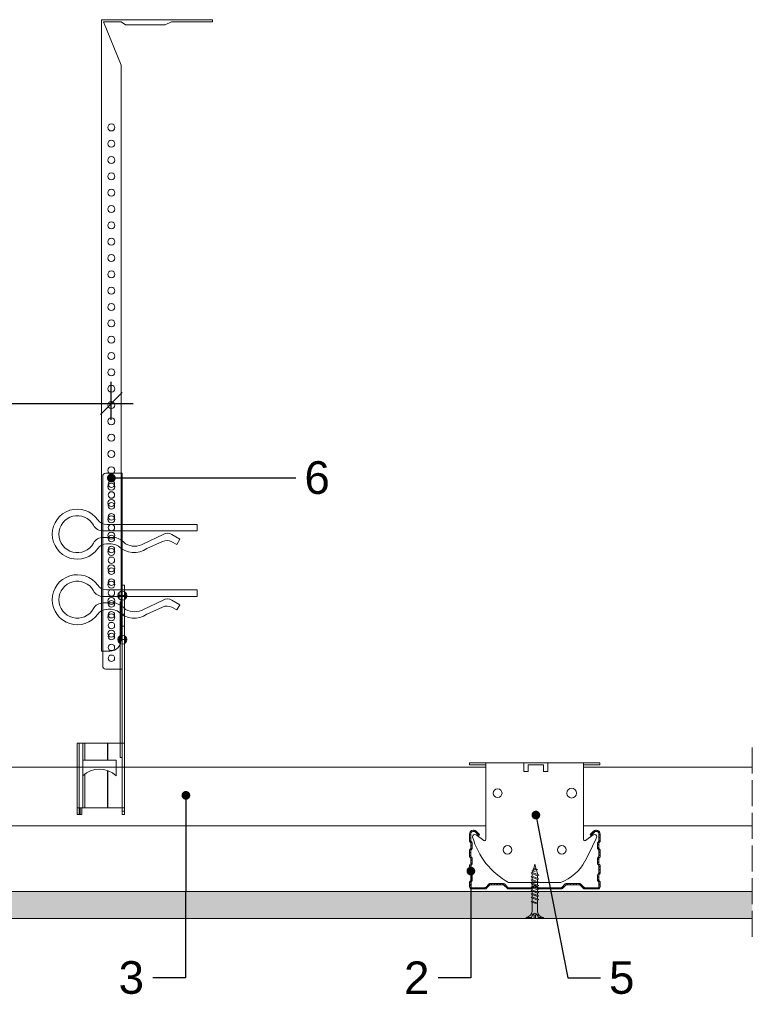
# Model space of a CAD drawing. Header units: millimetres. Extents: x -295 to 1938, y -1476 to -726.
# Tile 3 of 6: x 42 to 379, y -1179 to -726. Entities that reach past the tile are written whole.
import ezdxf
from ezdxf import colors
from ezdxf.entities.mleader import LeaderData, LeaderLine
from ezdxf.math import Vec2, Vec3

# ---------------------------------------------------------------- set-up
doc = ezdxf.new("R2010")
doc.units = ezdxf.units.MM
doc.linetypes.add('ACAD_ISO02W100', pattern=[15, 12, -3])
doc.layers.get('0').update_dxf_attribs({"lineweight": 5})
doc.layers.get('Defpoints').update_dxf_attribs({"lineweight": 9})
for name, color, linetype, lineweight in [('_RIGIPS AKCESORIA', 7, 'Continuous', 5), ('_RIGIPS G-K', 7, 'Continuous', 9), ('_RIGIPS PROFIL', 7, 'Continuous', 9), ('_RIGIPS PŁYTA', 7, 'Continuous', 9), ('PRZERYWANA', 7, 'ACAD_ISO02W100', 9)]:
    doc.layers.add(name, color=color, linetype=linetype, lineweight=lineweight)
doc.styles.get("Standard").update_dxf_attribs({"font": 'arial.ttf'})
doc.dimstyles.new('Rigips', dxfattribs={"dimtxt": 10, "dimasz": 10, "dimexe": 10, "dimexo": 0.625, "dimtad": 1, "dimtxsty": 'Standard', "dimblk": 'OBLIQUE', "dimcen": 2.5, "dimdle": 10, "dimadec": 0, "dimazin": 0, "dimtfac": 1, "dimtmove": 0, "dimatfit": 3, "dimldrblk": 'DOT', "dimfxl": 1, "dimarcsym": 0})

# ---------------------------------------------------------------- blocks, each defined once
blk = doc.blocks.new('_Dot')
at = {"color": 0, "linetype": 'ByBlock', "lineweight": -2}
blk.add_line((-0.5, 0), (-1, 0), dxfattribs=at)
at = {"color": 0, "linetype": 'ByBlock', "const_width": 0.5}
blk.add_lwpolyline([(-0.25, 0, 1), (0.25, 0, 1)], format="xyb", close=True, dxfattribs=at)
blk = doc.blocks.new('TN 25')
at = {"layer": '_RIGIPS AKCESORIA'}
for p, q in [((0, -0.84), (0, 7.16)), ((0, 7.16), (0.46, 7.16)), ((0.46, 4.78), (0, 4.78)), ((0.46, 7.16), (0.46, 4.78)), ((8.47, 4.46), (8.79, 5)), ((8.79, 5), (9.93, 2.01)), ((10.1, 4.46), (10.41, 5)), ((10.41, 5), (11.56, 2.01)), ((11.67, 4.46), (11.99, 5)), ((11.99, 5), (13.14, 2.01)), ((13.21, 4.46), (13.52, 5)), ((13.52, 5), (14.67, 2.01)), ((14.8, 4.46), (15.12, 5)), ((15.12, 5), (16.26, 2.01)), ((16.42, 4.46), (16.73, 5)), ((16.73, 5), (17.88, 2.01)), ((17.99, 4.46), (18.31, 5)), ((18.31, 5), (19.45, 2.01)), ((19.68, 4.46), (20, 5)), ((20, 5), (21.14, 2.01)), ((0, 3.5), (1.77, 3.5)), ((0, 2.83), (1.77, 2.83)), ((0.46, 1.64), (0, 1.64)), ((0.46, -0.84), (0.46, 1.64)), ((1.77, 3.5), (1.77, 4.2)), ((1.77, 2.83), (1.77, 2.18)), ((3.02, 4.46), (8.47, 4.46)), ((7.49, 2.01), (3.55, 2.01)), ((7.12, 4.46), (7.12, 3.18)), ((8.03, 2.01), (7.12, 4.46)), ((7.12, 3.18), (7.65, 1.53)), ((7.65, 1.53), (8.03, 2.01)), ((9.41, 2.01), (8.03, 2.01)), ((9.61, 1.51), (8.47, 4.46)), ((9, 4.46), (10.1, 4.46)), ((9.93, 2.01), (9.61, 1.51)), ((11.04, 2.01), (9.93, 2.01)), ((11.23, 1.51), (10.1, 4.46)), ((10.62, 4.46), (11.67, 4.46)), ((11.56, 2.01), (11.23, 1.51)), ((12.61, 2.01), (11.56, 2.01)), ((12.81, 1.51), (11.67, 4.46)), ((12.2, 4.46), (13.21, 4.46)), ((13.14, 2.01), (12.81, 1.51)), ((14.15, 2.01), (13.14, 2.01)), ((14.34, 1.51), (13.21, 4.46)), ((13.73, 4.46), (14.8, 4.46)), ((14.67, 2.01), (14.34, 1.51)), ((15.74, 2.01), (14.67, 2.01)), ((15.94, 1.51), (14.8, 4.46)), ((15.33, 4.46), (16.42, 4.46)), ((16.26, 2.01), (15.94, 1.51)), ((17.36, 2.01), (16.26, 2.01)), ((17.55, 1.51), (16.42, 4.46)), ((16.94, 4.46), (17.99, 4.46)), ((17.88, 2.01), (17.55, 1.51)), ((18.93, 2.01), (17.88, 2.01)), ((19.13, 1.51), (17.99, 4.46)), ((18.52, 4.46), (19.68, 4.46)), ((19.45, 2.01), (19.13, 1.51)), ((19.45, 2.01), (20.62, 2.01)), ((20.82, 1.51), (19.68, 4.46)), ((20.21, 4.46), (20.7, 4.46)), ((20.7, 4.46), (22.28, 3.98)), ((21.14, 2.01), (20.82, 1.51)), ((21.14, 2.01), (21.81, 2.12)), ((21.85, 1.83), (21.67, 3.28)), ((21.67, 3.28), (22.14, 2.4)), ((22.14, 2.4), (21.85, 1.83)), ((22.7, 2.36), (22.14, 2.4)), ((22.28, 3.98), (22.56, 4.37)), ((22.7, 2.36), (22.28, 3.98)), ((22.56, 4.37), (23.03, 2.71)), ((23.03, 2.71), (22.7, 2.36)), ((22.71, 3.85), (25, 3.24)), ((25, 3.24), (23.03, 2.71)), ((0, -0.84), (0.46, -0.84))]:
    blk.add_line(p, q, dxfattribs=at)
for centre, major_axis, ratio, start_param, end_param in [((3.09, 7.67), (0.17, 3.2), 0.826134, 1.773653, 3.180586), ((-0.04, 0.9), (0, 3.93), 0.848176, -0.720942, -0.151112), ((3.37, -1.57), (0.28, 3.57), 0.832181, 0.035984, 1.430787), ((-2.73, 15.91), (0, 14.76), 0.848176, 3.399396, 3.475072), ((0.59, 4.62), (0, 2.81), 0.848176, 3.475072, 3.862535), ((1.66, 3.18), (0, 0.895), 0.848176, -1.552777, -0.720942), ((1.66, 3.18), (0, 0.895), 0.848176, 3.862535, 4.730408)]:
    blk.add_ellipse(centre, major_axis=major_axis, ratio=ratio, start_param=start_param, end_param=end_param, dxfattribs=at)
blk = doc.blocks.new('CD 60 ULTRASTIL')
h = blk.add_hatch()
h.set_pattern_fill('ANSI31', color=256, scale=0.3, style=0)
h.paths.add_polyline_path([(542.88, 684.5, -0.302776), (543.49, 684.5), (544.54, 683.79, 0.148069), (544.85, 683.7), (555.42, 683.7, 0.198912), (555.81, 683.86), (557.38, 685.44, -0.198912), (557.77, 685.6), (563.59, 685.6, -0.198912), (563.98, 685.44), (565.55, 683.86, 0.198912), (565.94, 683.7), (572.18, 683.7, 0.414214), (573.18, 684.7), (573.18, 686.74, 0.198912), (573.02, 687.12), (572.74, 687.4, -0.198912), (572.58, 687.79), (572.58, 689.87, -0.198912), (572.74, 690.26), (573.02, 690.54, 0.198912), (573.18, 690.93), (573.18, 694.47, 0.198912), (573.02, 694.86), (572.74, 695.14, -0.198912), (572.58, 695.53), (572.58, 697.61, -0.198912), (572.74, 698), (573.02, 698.28, 0.198912), (573.18, 698.67), (573.18, 701.47, 0.198912), (573.02, 701.86), (572.74, 702.14, -0.198912), (572.58, 702.53), (572.58, 704.61, -0.198912), (572.74, 705), (573.02, 705.28, 0.198912), (573.18, 705.67), (573.18, 708.9, 0.666128), (570.12, 710.18), (568.55, 708.63), (568.93, 708.24), (570.5, 709.79, -0.666128), (572.63, 708.9), (572.63, 705.9, -0.198912), (572.47, 705.51), (572.19, 705.23, 0.198912), (572.03, 704.84), (572.03, 702.3, 0.198912), (572.19, 701.91), (572.47, 701.63, -0.198912), (572.63, 701.25), (572.63, 698.9, -0.198912), (572.47, 698.51), (572.19, 698.23, 0.198912), (572.03, 697.84), (572.03, 695.3, 0.198912), (572.19, 694.91), (572.47, 694.63, -0.198912), (572.63, 694.25), (572.63, 691.16, -0.198912), (572.47, 690.77), (572.19, 690.49, 0.198912), (572.03, 690.1), (572.03, 687.56, 0.198912), (572.19, 687.17), (572.47, 686.9, -0.198912), (572.63, 686.51), (572.63, 684.7, -0.414214), (572.18, 684.25), (566.17, 684.25, -0.198912), (565.78, 684.41), (564.2, 685.99, 0.198912), (563.82, 686.15), (557.55, 686.15, 0.198912), (557.16, 685.99), (555.58, 684.41, -0.198912), (555.19, 684.25), (545.01, 684.25, -0.148069), (544.71, 684.34), (543.49, 685.16, 0.302776), (542.88, 685.16), (541.65, 684.34, -0.148069), (541.35, 684.25), (531.17, 684.25, -0.198912), (530.78, 684.41), (529.2, 685.99, 0.198912), (528.82, 686.15), (522.55, 686.15, 0.198912), (522.16, 685.99), (520.58, 684.41, -0.198912), (520.19, 684.25), (514.18, 684.25, -0.414214), (513.73, 684.7), (513.73, 686.51, -0.198912), (513.89, 686.9), (514.17, 687.17, 0.198912), (514.33, 687.56), (514.33, 690.1, 0.198912), (514.17, 690.49), (513.89, 690.77, -0.198912), (513.73, 691.16), (513.73, 694.25, -0.198912), (513.89, 694.63), (514.17, 694.91, 0.198912), (514.33, 695.3), (514.33, 697.84, 0.198912), (514.17, 698.23), (513.89, 698.51, -0.198912), (513.73, 698.9), (513.73, 701.25, -0.198912), (513.89, 701.63), (514.17, 701.91, 0.198912), (514.33, 702.3), (514.33, 704.84, 0.198912), (514.17, 705.23), (513.89, 705.51, -0.198912), (513.73, 705.9), (513.73, 708.9, -0.666128), (515.86, 709.79), (517.43, 708.24), (517.81, 708.63), (516.25, 710.18, 0.666128), (513.18, 708.9), (513.18, 705.67, 0.198912), (513.34, 705.28), (513.62, 705, -0.198912), (513.78, 704.61), (513.78, 702.53, -0.198912), (513.62, 702.14), (513.34, 701.86, 0.198912), (513.18, 701.47), (513.18, 698.67, 0.198912), (513.34, 698.28), (513.62, 698, -0.198912), (513.78, 697.61), (513.78, 695.53, -0.198912), (513.62, 695.14), (513.34, 694.86, 0.198912), (513.18, 694.47), (513.18, 690.93, 0.198912), (513.34, 690.54), (513.62, 690.26, -0.198912), (513.78, 689.87), (513.78, 687.79, -0.198912), (513.62, 687.4), (513.34, 687.12, 0.198912), (513.18, 686.74), (513.18, 684.7, 0.414214), (514.18, 683.7), (520.42, 683.7, 0.198912), (520.81, 683.86), (522.38, 685.44, -0.198912), (522.77, 685.6), (528.59, 685.6, -0.198912), (528.98, 685.44), (530.55, 683.86, 0.198912), (530.94, 683.7), (541.51, 683.7, 0.148069), (541.82, 683.79)])
for p, q in [((516.25, 710.18), (517.81, 708.63)), ((570.12, 710.18), (568.55, 708.63)), ((513.18, 708.9), (513.18, 705.67)), ((513.73, 708.9), (513.73, 705.9)), ((515.86, 709.79), (517.43, 708.24)), ((517.43, 708.24), (517.81, 708.63)), ((568.93, 708.24), (568.55, 708.63)), ((570.5, 709.79), (568.93, 708.24)), ((572.63, 708.9), (572.63, 705.9)), ((573.18, 708.9), (573.18, 705.67)), ((513.18, 698.67), (513.18, 701.47)), ((513.34, 705.28), (513.62, 705)), ((513.34, 701.86), (513.62, 702.14)), ((513.73, 698.9), (513.73, 701.25)), ((513.78, 704.61), (513.78, 702.53)), ((513.89, 705.51), (514.17, 705.23)), ((513.89, 701.63), (514.17, 701.91)), ((514.33, 704.84), (514.33, 702.3)), ((572.03, 704.84), (572.03, 702.3)), ((572.47, 705.51), (572.19, 705.23)), ((572.47, 701.63), (572.19, 701.91)), ((572.58, 704.61), (572.58, 702.53)), ((572.63, 698.9), (572.63, 701.25)), ((573.02, 705.28), (572.74, 705)), ((573.02, 701.86), (572.74, 702.14)), ((573.18, 698.67), (573.18, 701.47)), ((513.34, 698.28), (513.62, 698)), ((513.78, 697.61), (513.78, 695.53)), ((513.89, 698.51), (514.17, 698.23)), ((514.33, 697.84), (514.33, 695.3)), ((572.03, 697.84), (572.03, 695.3)), ((572.47, 698.51), (572.19, 698.23)), ((572.58, 697.61), (572.58, 695.53)), ((573.02, 698.28), (572.74, 698)), ((513.18, 694.47), (513.18, 690.93)), ((513.34, 694.86), (513.62, 695.14)), ((513.73, 694.25), (513.73, 691.16)), ((513.89, 694.63), (514.17, 694.91)), ((572.47, 694.63), (572.19, 694.91)), ((572.63, 694.25), (572.63, 691.16)), ((573.02, 694.86), (572.74, 695.14)), ((573.18, 694.47), (573.18, 690.93)), ((513.34, 690.54), (513.62, 690.26)), ((513.78, 689.87), (513.78, 687.79)), ((513.89, 690.77), (514.17, 690.49)), ((514.33, 690.1), (514.33, 687.56)), ((572.03, 690.1), (572.03, 687.56)), ((572.47, 690.77), (572.19, 690.49)), ((572.58, 689.87), (572.58, 687.79)), ((573.02, 690.54), (572.74, 690.26)), ((513.18, 686.74), (513.18, 684.7)), ((513.34, 687.12), (513.62, 687.4)), ((513.73, 686.51), (513.73, 684.7)), ((513.89, 686.9), (514.17, 687.17)), ((514.18, 684.25), (520.19, 684.25)), ((514.18, 683.7), (520.42, 683.7)), ((520.58, 684.41), (522.16, 685.99)), ((520.81, 683.86), (522.38, 685.44)), ((522.55, 686.15), (528.82, 686.15)), ((528.59, 685.6), (522.77, 685.6)), ((530.55, 683.86), (528.98, 685.44)), ((530.78, 684.41), (529.2, 685.99)), ((530.94, 683.7), (541.51, 683.7)), ((531.17, 684.25), (541.35, 684.25)), ((541.65, 684.34), (542.88, 685.16)), ((541.82, 683.79), (542.88, 684.5)), ((544.71, 684.34), (543.49, 685.16)), ((544.54, 683.79), (543.49, 684.5)), ((544.85, 683.7), (555.42, 683.7)), ((545.01, 684.25), (555.19, 684.25)), ((555.58, 684.41), (557.16, 685.99)), ((555.81, 683.86), (557.38, 685.44)), ((557.55, 686.15), (563.82, 686.15)), ((557.77, 685.6), (563.59, 685.6)), ((565.55, 683.86), (563.98, 685.44)), ((565.78, 684.41), (564.2, 685.99)), ((565.94, 683.7), (572.18, 683.7)), ((566.17, 684.25), (572.18, 684.25)), ((572.47, 686.9), (572.19, 687.17)), ((572.63, 686.51), (572.63, 684.7)), ((573.02, 687.12), (572.74, 687.4)), ((573.18, 686.74), (573.18, 684.7))]:
    blk.add_line(p, q)
for centre, radius, start, end in [((514.98, 708.9), 1.8, 45.3251, 180), ((514.98, 708.9), 1.25, 45.3251, 180), ((571.38, 708.9), 1.8, 360, 134.6749), ((571.38, 708.9), 1.25, 360, 134.6749), ((513.73, 705.67), 0.55, 180, 225), ((514.28, 705.9), 0.55, 180, 225), ((572.08, 705.9), 0.55, 315, 0), ((572.63, 705.67), 0.55, 315, 0), ((513.73, 701.47), 0.55, 135, 180), ((513.23, 704.61), 0.55, 0, 45), ((513.23, 702.53), 0.55, 315, 0), ((514.28, 701.25), 0.55, 135, 180), ((513.78, 704.84), 0.55, 0, 45), ((513.78, 702.3), 0.55, 315, 0), ((572.58, 704.84), 0.55, 135, 180), ((572.58, 702.3), 0.55, 180, 225), ((572.08, 701.25), 0.55, 0, 45), ((573.13, 704.61), 0.55, 135, 180), ((573.13, 702.53), 0.55, 180, 225), ((572.63, 701.47), 0.55, 0, 45), ((513.73, 698.67), 0.55, 180, 225), ((513.23, 697.61), 0.55, 360, 45), ((514.28, 698.9), 0.55, 180, 225), ((513.78, 697.84), 0.55, 0, 45), ((572.58, 697.84), 0.55, 135, 180), ((572.08, 698.9), 0.55, 315, 0), ((573.13, 697.61), 0.55, 135, 180), ((572.63, 698.67), 0.55, 315, 0), ((513.73, 694.47), 0.55, 135, 180), ((513.23, 695.53), 0.55, 315, 0), ((514.28, 694.25), 0.55, 135, 180), ((513.78, 695.3), 0.55, 315, 0), ((572.58, 695.3), 0.55, 180, 225), ((572.08, 694.25), 0.55, 0, 45), ((573.13, 695.53), 0.55, 180, 225), ((572.63, 694.47), 0.55, 0, 45), ((513.73, 690.93), 0.55, 180, 225), ((513.23, 689.87), 0.55, 0, 45), ((513.23, 687.79), 0.55, 315, 0), ((514.28, 691.16), 0.55, 180, 225), ((513.78, 690.1), 0.55, 360, 45), ((513.78, 687.56), 0.55, 315, 360), ((572.58, 690.1), 0.55, 135, 180), ((572.58, 687.56), 0.55, 180, 225), ((572.08, 691.16), 0.55, 315, 0), ((573.13, 689.87), 0.55, 135, 180), ((573.13, 687.79), 0.55, 180, 225), ((572.63, 690.93), 0.55, 315, 0), ((513.73, 686.74), 0.55, 135, 180), ((514.18, 684.7), 1, 180, 270), ((514.28, 686.51), 0.55, 135, 180), ((514.18, 684.7), 0.45, 180, 270), ((520.19, 684.8), 0.55, 270, 315), ((520.42, 684.25), 0.55, 270, 315), ((522.55, 685.6), 0.55, 90, 135), ((522.77, 685.05), 0.55, 90, 135), ((528.59, 685.05), 0.55, 45, 90), ((528.82, 685.6), 0.55, 45, 90), ((530.94, 684.25), 0.55, 225, 270), ((531.17, 684.8), 0.55, 225, 270), ((541.35, 684.8), 0.55, 270, 303.6901), ((541.51, 684.25), 0.55, 270, 303.6901), ((543.18, 684.7), 0.55, 56.3099, 123.6901), ((543.18, 684.04), 0.55, 56.3099, 123.6901), ((544.85, 684.25), 0.55, 236.3099, 270), ((545.01, 684.8), 0.55, 236.3099, 270), ((555.19, 684.8), 0.55, 270, 315), ((555.42, 684.25), 0.55, 270, 315), ((557.55, 685.6), 0.55, 90, 135), ((557.77, 685.05), 0.55, 90, 135), ((563.59, 685.05), 0.55, 45, 90), ((563.82, 685.6), 0.55, 45, 90), ((565.94, 684.25), 0.55, 225, 270), ((566.17, 684.8), 0.55, 225, 270), ((572.18, 684.7), 1, 270, 0), ((572.18, 684.7), 1, 270, 360), ((572.18, 684.7), 0.45, 270, 360), ((572.08, 686.51), 0.55, 360, 45), ((572.63, 686.74), 0.55, 360, 45)]:
    blk.add_arc(centre, radius, start, end)
blk = doc.blocks.new('Lacznik krzyzowy (widok2)')
at = {"layer": '_RIGIPS AKCESORIA'}
for p, q in [((94.8, 91.5, 218.36), (94.8, 90.5, 218.36)), ((94.8, 91.5, 218.36), (154.8, 91.5, 218.36)), ((94.8, 90.5, 218.36), (102.3, 90.5, 218.36)), ((102.3, 56.15, 218.36), (102.3, 91.5, 218.36)), ((119.8, 91.5, 218.36), (119.8, 87.5, 218.36)), ((130.8, 91.5, 218.36), (119.8, 91.5, 218.36)), ((121.8, 87.5, 218.36), (121.8, 90.5, 218.36)), ((121.8, 90.5, 218.36), (128.85, 90.5, 218.36)), ((128.85, 90.5, 218.36), (128.85, 87.5, 218.36)), ((130.85, 91.5, 218.36), (130.85, 87.5, 218.36)), ((147.3, 91.5, 218.36), (147.3, 56.15, 218.36)), ((154.8, 90.5, 218.36), (147.3, 90.5, 218.36)), ((154.8, 91.5, 218.36), (154.8, 90.5, 218.36)), ((119.8, 87.5, 218.36), (121.8, 87.5, 218.36)), ((128.85, 87.5, 218.36), (130.85, 87.5, 218.36)), ((97.87, 58.35, 218.36), (101.51, 55.74, 218.36)), ((148.09, 55.74, 218.36), (151.73, 58.35, 218.36)), ((136.8, 36.5, 218.36), (112.81, 36.5, 218.36))]:
    blk.add_line(p, q, dxfattribs=at)
for centre, radius in [((107.8, 77.5, 218.36), 2), ((141.8, 77.5, 218.36), 2.24), ((112.3, 51.5, 218.36), 2), ((137.3, 51.5, 218.36), 2)]:
    blk.add_circle(centre, radius, dxfattribs=at)
for centre, radius, start, end in [((97.29, 57.53, 218.36), 1, 122.1388, 189.8152), ((129.23, 66.45, 218.36), 34.16, 195.4351, 241.2658), ((97.29, 57.53, 218.36), 1, 54.4623, 122.1388), ((101.8, 56.15, 218.36), 0.5, 234.4623, 0), ((147.8, 56.15, 218.36), 0.5, 180, 305.5377), ((20.47, 114.78, 218.36), 144.71, 331.7398, 336.6225), ((152.32, 57.53, 218.36), 1, 350.1848, 125.5377), ((129.12, 56.49, 218.36), 21.41, 291.013, 331.4749)]:
    blk.add_arc(centre, radius, start, end, dxfattribs=at)
blk = doc.blocks.new('wieszak noniuszowy bok')
at = {"layer": '_RIGIPS AKCESORIA', "lineweight": 0}
for p, q in [((1390.98, 5092.86), (1390.98, 5179.86)), ((1392.48, 5181.36), (1399.98, 5181.36)), ((1399.98, 5024.65), (1399.98, 5181.36)), ((1399.98, 5129.95), (1399.97, 5129.95)), ((1399.98, 5129.95), (1401, 5129.95)), ((1401, 5129.95), (1401, 5024.65)), ((1401, 5129.95), (1401, 5129.95)), ((1398.54, 5126.58), (1398.54, 5123.65)), ((1399.98, 5126.06), (1399.98, 5102.02)), ((1401.42, 5126.58), (1401.42, 5123.65)), ((1398.96, 5122.28), (1399.98, 5122.28)), ((1398.96, 5122.28), (1399.98, 5122.28)), ((1398.96, 5122.28), (1398.96, 5050.72)), ((1399.98, 5116.66), (1401, 5116.66)), ((1399.98, 5116.63), (1399.98, 5116.66)), ((1399.98, 5116.66), (1399.98, 5116.63)), ((1399.98, 5116.62), (1399.98, 5116.63)), ((1399.98, 5116.63), (1399.98, 5116.56)), ((1399.98, 5116.55), (1399.98, 5116.63)), ((1399.98, 5116.63), (1399.98, 5116.55)), ((1399.98, 5116.55), (1399.98, 5116.62)), ((1399.98, 5116.56), (1399.98, 5116.43)), ((1399.98, 5116.42), (1399.98, 5116.55)), ((1399.98, 5116.41), (1399.98, 5116.55)), ((1399.98, 5116.55), (1399.98, 5116.41)), ((1399.98, 5116.43), (1399.98, 5116.25)), ((1399.98, 5116.24), (1399.98, 5116.42)), ((1399.98, 5116.21), (1399.98, 5116.41)), ((1399.98, 5116.41), (1399.98, 5116.21)), ((1399.98, 5116.25), (1399.98, 5116.01)), ((1399.98, 5116), (1399.98, 5116.24)), ((1399.98, 5115.97), (1399.98, 5116.21)), ((1399.98, 5116.21), (1399.98, 5115.97)), ((1399.98, 5116.01), (1399.98, 5115.74)), ((1399.98, 5115.71), (1399.98, 5116)), ((1399.98, 5115.69), (1399.98, 5115.97)), ((1399.98, 5115.97), (1399.98, 5115.69)), ((1399.98, 5115.74), (1399.98, 5115.41)), ((1399.98, 5115.38), (1399.98, 5115.71)), ((1399.98, 5115.37), (1399.98, 5115.69)), ((1399.98, 5115.69), (1399.98, 5115.37)), ((1399.98, 5115.41), (1399.98, 5115.05)), ((1399.98, 5115.02), (1399.98, 5115.38)), ((1399.98, 5115.02), (1399.98, 5115.37)), ((1399.98, 5115.37), (1399.98, 5115.02)), ((1399.98, 5115.05), (1399.98, 5114.67)), ((1399.98, 5114.65), (1399.98, 5115.02)), ((1399.98, 5114.64), (1399.98, 5115.02)), ((1399.98, 5115.02), (1399.98, 5114.64)), ((1399.98, 5114.67), (1399.98, 5114.28)), ((1399.98, 5114.25), (1399.98, 5114.65)), ((1399.98, 5114.25), (1399.98, 5114.64)), ((1399.98, 5114.64), (1399.98, 5114.25)), ((1399.98, 5114.28), (1399.98, 5113.88)), ((1399.98, 5113.85), (1399.98, 5114.25)), ((1399.98, 5113.84), (1399.98, 5114.25)), ((1399.98, 5114.25), (1399.98, 5113.84)), ((1399.98, 5113.88), (1399.98, 5113.48)), ((1399.98, 5113.46), (1399.98, 5113.85)), ((1399.98, 5113.84), (1399.98, 5113.44)), ((1399.98, 5113.44), (1399.98, 5113.84)), ((1399.98, 5113.48), (1399.98, 5113.1)), ((1399.98, 5113.07), (1399.98, 5113.46)), ((1399.98, 5113.44), (1399.98, 5113.06)), ((1399.98, 5113.06), (1399.98, 5113.44)), ((1399.98, 5113.1), (1399.98, 5112.75)), ((1399.98, 5112.72), (1399.98, 5113.07)), ((1399.98, 5113.06), (1399.98, 5112.68)), ((1399.98, 5112.68), (1399.98, 5113.06)), ((1399.98, 5112.75), (1399.98, 5112.42)), ((1399.98, 5112.4), (1399.98, 5112.72)), ((1399.98, 5112.68), (1399.98, 5112.33)), ((1399.98, 5112.33), (1399.98, 5112.68)), ((1399.98, 5112.42), (1399.98, 5112.14)), ((1399.98, 5112.12), (1399.98, 5112.4)), ((1399.98, 5112.33), (1399.98, 5112)), ((1399.98, 5112), (1399.98, 5112.33)), ((1399.98, 5112.14), (1399.98, 5111.9)), ((1399.98, 5111.89), (1399.98, 5112.12)), ((1399.98, 5112), (1399.98, 5111.72)), ((1399.98, 5111.72), (1399.98, 5112)), ((1399.98, 5111.9), (1399.98, 5111.72)), ((1399.98, 5111.72), (1399.98, 5111.89)), ((1399.98, 5111.72), (1399.98, 5111.6)), ((1399.98, 5111.59), (1399.98, 5111.72)), ((1399.98, 5111.72), (1399.98, 5111.48)), ((1399.98, 5111.48), (1399.98, 5111.72)), ((1399.98, 5111.6), (1399.98, 5111.54)), ((1399.98, 5111.53), (1399.98, 5111.59)), ((1399.98, 5111.54), (1399.98, 5111.53)), ((1399.98, 5111.48), (1399.98, 5111.29)), ((1399.98, 5111.29), (1399.98, 5111.48)), ((1399.98, 5111.29), (1399.98, 5111.15)), ((1399.98, 5111.15), (1399.98, 5111.29)), ((1399.98, 5111.15), (1399.98, 5111.06)), ((1399.98, 5111.06), (1399.98, 5111.15)), ((1399.98, 5111.06), (1399.98, 5111.04)), ((1399.98, 5111.04), (1399.98, 5111.06)), ((1399.98, 5111.04), (1401, 5111.04)), ((1398.54, 5106.42), (1398.54, 5103.49)), ((1401.42, 5106.42), (1401.42, 5103.49)), ((1399.98, 5102.02), (1399.98, 5102.1)), ((1399.98, 5091.36), (1392.48, 5091.36)), ((1400.98, 5057.36), (1379.24, 5057.36)), ((1379.24, 5057.36), (1379.24, 5024.65)), ((1380.12, 5057.36), (1380.12, 5024.65)), ((1381.9, 5057.36), (1381.9, 5049.5)), ((1382.79, 5057.36), (1382.79, 5049.5)), ((1393.13, 5057.36), (1393.13, 5049.5)), ((1393.4, 5057.36), (1393.4, 5049.5)), ((1400.98, 5057.36), (1401, 5057.36)), ((1401, 5057.36), (1400.98, 5057.36)), ((1381.81, 5042.35), (1381.81, 5049.5)), ((1397.14, 5049.5), (1381.81, 5049.5)), ((1397.14, 5042.35), (1397.14, 5049.5)), ((1398.96, 5050.72), (1399.98, 5050.72)), ((1382.79, 5043.18), (1382.79, 5027.72)), ((1393.13, 5044.79), (1393.13, 5027.72)), ((1393.4, 5044.69), (1393.4, 5027.72)), ((1381.9, 5042.43), (1381.9, 5027.72)), ((1379.24, 5027.72), (1401, 5027.72)), ((1380.57, 5027.72), (1380.57, 5024.65)), ((1381.46, 5024.65), (1381.46, 5027.72)), ((1399.98, 5026.19), (1401, 5026.19)), ((1379.24, 5024.65), (1381.46, 5024.65)), ((1401, 5024.65), (1399.98, 5024.65))]:
    blk.add_line(p, q, dxfattribs=at)
at = {"layer": '_RIGIPS AKCESORIA'}
for p, q in [((1397.92, 5125.12), (1402.03, 5125.12)), ((1397.92, 5104.96), (1402.03, 5104.96))]:
    blk.add_line(p, q, dxfattribs=at)
for centre, radius in [((1394.98, 5176.36), 1.5), ((1394.98, 5171.36), 1.5), ((1394.98, 5166.36), 1.5), ((1394.98, 5161.36), 1.5), ((1394.98, 5156.36), 1.5), ((1394.98, 5151.36), 1.5), ((1394.98, 5146.36), 1.5), ((1394.98, 5141.36), 1.5), ((1394.98, 5136.36), 1.5), ((1394.98, 5131.36), 1.5), ((1394.98, 5126.36), 1.5), ((1399.98, 5125.12), 2.06), ((1394.98, 5121.36), 1.5), ((1394.98, 5116.36), 1.5), ((1394.98, 5111.36), 1.5), ((1394.98, 5106.36), 1.5), ((1399.98, 5104.96), 2.06), ((1394.98, 5101.36), 1.5), ((1394.98, 5096.36), 1.5)]:
    blk.add_circle(centre, radius, dxfattribs=at)
at = {"layer": '_RIGIPS AKCESORIA', "lineweight": 0}
for centre, start, end in [((1392.48, 5179.86), 90, 180), ((1392.48, 5092.86), 180, 270)]:
    blk.add_arc(centre, 1.5, start, end, dxfattribs=at)
at = {"layer": '_RIGIPS AKCESORIA'}
blk.add_arc((1389.48, 5034.29), 11.12, 46.445, 133.4017, dxfattribs=at)
blk = doc.blocks.new('klamra')
at = {"layer": '_RIGIPS AKCESORIA'}
for p, q in [((6828.19, 2764.92), (6828.19, 2806.53)), ((6831.19, 2764.92), (6831.19, 2808.19)), ((6834.19, 2802.92), (6834.19, 2808.19)), ((6832.87, 2780.55), (6837.19, 2789.57)), ((6839.31, 2788.09), (6836.06, 2780.95)), ((6832.86, 2776.63), (6835, 2772.92)), ((6835, 2772.92), (6837.38, 2774.29)), ((6836.19, 2776.54), (6837.38, 2774.29)), ((6831.19, 2764.92), (6828.19, 2764.92))]:
    blk.add_line(p, q, dxfattribs=at)
for centre, radius, start, end in [((6832.69, 2820.02), 11.5, 305.1527, 234.8473), ((6832.69, 2820.02), 8.5, 298.7822, 241.2178), ((6823.19, 2806.53), 5, 0, 54.8473), ((6826.19, 2808.19), 5, 0, 61.2178), ((6839.19, 2808.19), 5, 118.7822, 180), ((6842.19, 2806.53), 5, 125.1527, 180), ((6845.23, 2805.18), 8.16, 170.4436, 210.2847), ((6843.93, 2805.32), 10.09, 195.2653, 228.1308), ((6831.19, 2793.92), 10, 324.3132, 45.573), ((6829.23, 2793.69), 8.97, 332.6387, 27.3613), ((6835.87, 2778.58), 3.59, 146.8414, 212.9715), ((6840.61, 2778.88), 5, 155.5109, 207.8622)]:
    blk.add_arc(centre, radius, start, end, dxfattribs=at)
blk = doc.blocks.new('noniusz gorny')
at = {"layer": '_RIGIPS AKCESORIA'}
for p, q in [((1619.18, 5099.69), (1619.18, 5389.69)), ((1620.18, 5388.69), (1628.18, 5388.69)), ((1620.18, 5388.69), (1628.18, 5368.79)), ((1630.21, 5387.39), (1628.18, 5388.69)), ((1630.21, 5387.39), (1648.47, 5387.39)), ((1648.47, 5387.39), (1651.34, 5388.69)), ((1651.34, 5388.69), (1670.18, 5388.69)), ((1670.18, 5388.69), (1670.18, 5389.69)), ((1628.18, 5104.69), (1628.18, 5368.79)), ((1623.18, 5099.69), (1619.18, 5099.69))]:
    blk.add_line(p, q, dxfattribs=at)
at = {"layer": '_RIGIPS AKCESORIA', "linetype": 'Continuous'}
blk.add_line((1670.18, 5389.69), (1619.18, 5389.69), dxfattribs=at)
at = {"layer": '_RIGIPS AKCESORIA'}
for centre in [(1623.73, 5340.19), (1623.73, 5332.69), (1623.73, 5325.19), (1623.73, 5317.69), (1623.73, 5310.19), (1623.73, 5302.69), (1623.73, 5295.19), (1623.73, 5287.69), (1623.73, 5280.19), (1623.73, 5272.69), (1623.73, 5265.19), (1623.73, 5257.69), (1623.73, 5250.19), (1623.73, 5242.69), (1623.73, 5235.19), (1623.73, 5227.69), (1623.73, 5220.19), (1623.73, 5212.69), (1623.73, 5205.19), (1623.73, 5197.69), (1623.73, 5190.19), (1623.73, 5182.69), (1623.73, 5175.19), (1623.73, 5167.69), (1623.73, 5160.19), (1623.73, 5152.69), (1623.73, 5145.19), (1623.73, 5137.69), (1623.73, 5130.19), (1623.73, 5122.69), (1623.73, 5115.19), (1623.73, 5107.69)]:
    blk.add_circle(centre, 1.6, dxfattribs=at)
blk.add_arc((1623.18, 5104.69), 5, 270, 0, dxfattribs=at)
blk = doc.blocks.new('_Oblique')
at = {"color": 0, "linetype": 'ByBlock', "lineweight": -2}
blk.add_line((-0.5, -0.5), (0.5, 0.5), dxfattribs=at)
blk = doc.blocks.new('*D33')
at = {"layer": '_RIGIPS PŁYTA', "color": 0, "lineweight": -2, "transparency": 16777216}
for p, q in [((-234.63, -926.2), (-234.63, -892.58)), ((84.07, -910.15), (84.07, -892.58)), ((-244.63, -902.58), (94.07, -902.58))]:
    blk.add_line(p, q, dxfattribs=at)
at = {"layer": 'Defpoints', "color": 0, "transparency": 16777216}
for p in [(84.07, -902.58), (84.07, -910.78), (-234.63, -926.83)]:
    blk.add_point(p, dxfattribs=at)
at = {"layer": '_RIGIPS PŁYTA', "color": 0, "lineweight": -2, "transparency": 16777216, "xscale": 10, "yscale": 10, "zscale": 10, "rotation": 180}
blk.add_blockref('_Oblique', (-234.63, -902.58), dxfattribs=at)
at = {"layer": '_RIGIPS PŁYTA', "color": 0, "lineweight": -2, "transparency": 16777216, "xscale": 10, "yscale": 10, "zscale": 10}
blk.add_blockref('_Oblique', (84.07, -902.58), dxfattribs=at)
at = {"layer": '_RIGIPS PŁYTA', "color": 0, "transparency": 16777216, "insert": (-75.28, -896.85), "char_height": 10, "attachment_point": 5}
blk.add_mtext('max 400', dxfattribs=at)

msp = doc.modelspace()

# ---------------------------------------------------------------- hatches: boundary and pattern name
at = {"layer": '_RIGIPS G-K'}
h = msp.add_hatch(dxfattribs=at)
h.set_pattern_fill('DOTS', color=253, scale=0.5, style=0)
h.set_pattern_definition([(0, (-1627.8341, -2665.1569), (0.396875, 0.79375), [0, -0.79375])])
h.paths.add_polyline_path([(378.565, -1139.163), (378.565, -1126.663), (-227.629, -1126.663), (-227.629, -1139.163)])

# ---------------------------------------------------------------- linework, layer by layer
at = {"layer": '_RIGIPS PROFIL'}
for p, q in [((256.065, -1069.568), (-98.834, -1069.568)), ((378.565, -1069.568), (301.065, -1069.568)), ((256.065, -1096.568), (-98.834, -1096.568)), ((378.565, -1096.568), (301.065, -1096.568))]:
    msp.add_line(p, q, dxfattribs=at)
at = {"layer": '_RIGIPS PŁYTA'}
for p, q in [((378.565, -1126.674), (-234.629, -1126.682)), ((378.565, -1139.163), (-233.629, -1139.163))]:
    msp.add_line(p, q, dxfattribs=at)
at = {"layer": 'PRZERYWANA'}
msp.add_line((378.565, -1060.568), (378.565, -1149.163), dxfattribs=at)

# ---------------------------------------------------------------- block references
at = {"color": 253}
for name, p in [('noniusz gorny', (-1539.655, -6115.97)), ('wieszak noniuszowy bok', (-1310.888, -6115.97))]:
    msp.add_blockref(name, p, dxfattribs=at)
at = {"color": 253, "xscale": -1, "rotation": 90}
for p in [(2888.462, 5870.079), (2888.462, 5839.982)]:
    msp.add_blockref('klamra', p, dxfattribs=at)
msp.add_blockref('CD 60 ULTRASTIL', (-264.515, -1809.265))
at = {"layer": '_RIGIPS AKCESORIA', "xscale": -1, "rotation": 270}
msp.add_blockref('TN 25', (275.472, -1139.163), dxfattribs=at)
at = {"layer": '_RIGIPS PROFIL'}
msp.add_blockref('Lacznik krzyzowy (widok2)', (153.764, -1159.067, -218.356), dxfattribs=at)

# ---------------------------------------------------------------- dimensions: what is measured, and where the dimension line sits
at = {"layer": '_RIGIPS PŁYTA'}
dim = msp.add_linear_dim(base=(84.073, -902.584), p1=(-234.629, -926.826), p2=(84.073, -910.776), text='max 400', dimstyle='Rigips', dxfattribs=at)
dim.commit()
dim.dimension.update_dxf_attribs({"geometry": '*D33', "text_midpoint": (-75.278, -896.853)})

# ---------------------------------------------------------------- leaders
at = {"layer": '_RIGIPS G-K'}
ml = msp.add_multileader_mtext('Standard', dxfattribs=at)
ml.set_content('6', color=256)
ml.set_leader_properties()
ml.set_arrow_properties(name='DOT')
ml.build(insert=Vec2(0, 0))
ml.multileader.update_dxf_attribs({"dogleg_length": 15})
ctx = ml.context
ctx.base_point, ctx.char_height, ctx.landing_gap_size, ctx.plane_origin = Vec3(168.798, -936.73), 15, 4, Vec3(166.841, -806.122)
notes = []
notes.append((ctx, [(0, (1, 1, 0), (153.798, -936.73), (1, 0), 15, [(1, [(84.073, -936.793)], 0, [])])]))
ctx.mtext.insert, ctx.mtext.flow_direction = Vec3(172.798, -929.102), 5
ml = msp.add_multileader_mtext('Standard', dxfattribs=at)
ml.set_content('3', color=256)
ml.set_leader_properties()
ml.set_arrow_properties(name='DOT')
ml.build(insert=Vec2(0, 0))
ml.multileader.update_dxf_attribs({"dogleg_length": 15})
ctx = ml.context
ctx.base_point, ctx.char_height, ctx.landing_gap_size, ctx.plane_origin = Vec3(85.265, -1166.375), 15, 4, Vec3(83.225, -1035.766)
ctx.text_align_type = 2
notes.append((ctx, [(1, (1, 1, 0), (118.087, -1166.375), (-1, 0), 15, [(0, [(118.33, -1082.571)], 0, [])])]))
ctx.mtext.insert, ctx.mtext.alignment, ctx.mtext.flow_direction = Vec3(99.087, -1158.742), 3, 5
ml = msp.add_multileader_mtext('Standard', dxfattribs=at)
ml.set_content('5', color=256)
ml.set_leader_properties()
ml.set_arrow_properties(name='DOT')
ml.build(insert=Vec2(0, 0))
ml.multileader.update_dxf_attribs({"dogleg_length": 15})
ctx = ml.context
ctx.base_point, ctx.char_height, ctx.landing_gap_size, ctx.plane_origin = Vec3(308.753, -1166.375), 15, 4, Vec3(258.757, -1035.766)
notes.append((ctx, [(0, (1, 1, 0), (293.753, -1166.375), (1, 0), 15, [(0, [(279.126, -1091.632)], 0, [])])]))
ctx.mtext.insert, ctx.mtext.flow_direction = Vec3(312.753, -1158.747), 5
ml = msp.add_multileader_mtext('Standard', dxfattribs=at)
ml.set_content('2', color=256)
ml.set_leader_properties()
ml.set_arrow_properties(name='DOT')
ml.build(insert=Vec2(0, 0))
ml.multileader.update_dxf_attribs({"dogleg_length": 15})
ctx = ml.context
ctx.base_point, ctx.char_height, ctx.landing_gap_size, ctx.plane_origin = Vec3(216.291, -1166.375), 15, 4, Vec3(208.08, -1035.766)
ctx.text_align_type = 2
notes.append((ctx, [(1, (1, 1, 0), (249.226, -1166.375), (-1, 0), 15, [(0, [(249.257, -1117.356)], 0, [])])]))
ctx.mtext.insert, ctx.mtext.alignment, ctx.mtext.flow_direction = Vec3(230.226, -1158.875), 3, 5
for ctx, leaders in notes:
    for number, flags, end, landing, length, lines in leaders:
        leader = LeaderData()
        leader.index, (leader.has_last_leader_line, leader.has_dogleg_vector, leader.attachment_direction) = number, flags
        leader.last_leader_point, leader.dogleg_vector, leader.dogleg_length = Vec3(end), Vec3(landing), length
        for number, points, colour, breaks in lines:
            line = LeaderLine()
            line.index, line.vertices, line.color, line.breaks = number, Vec3.list(points), colors.encode_raw_color(colour), breaks
            leader.lines.append(line)
        ctx.leaders.append(leader)

doc.saveas('drawing.dxf')
